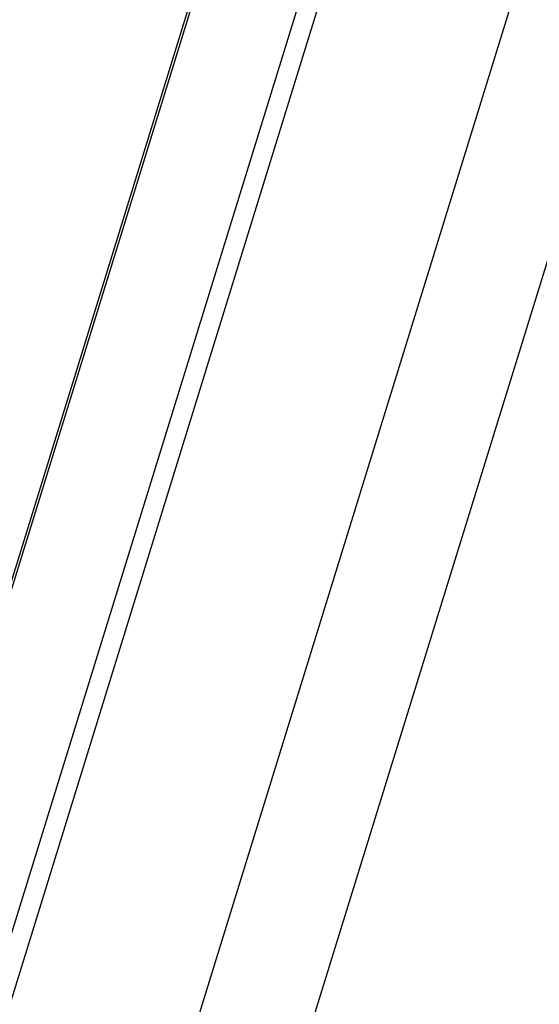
# Model space of a CAD drawing. Header units: inches. Extents: x 0 to 22, y 0 to 17.
# Tile 68 of 71: x 16.307 to 16.557, y 14.622 to 15.095. Entities that reach past the tile are written whole.
import ezdxf

# ---------------------------------------------------------------- set-up
doc = ezdxf.new("R2010")
doc.units = ezdxf.units.IN
doc.header["$LTSCALE"] = 1.21
doc.header["$MEASUREMENT"] = 0
doc.layers.get('0').update_dxf_attribs({"linetype": 'CONTINUOUS'})

msp = doc.modelspace()

# ---------------------------------------------------------------- linework, layer by layer
at = {"color": 9, "linetype": 'Continuous'}
for p, q in [((16.68229, 15.55292), (16.00141, 13.34958)), ((16.73023, 15.52825), (16.04935, 13.32491)), ((16.01675, 13.69749), (16.53841, 15.38559)), ((16.01743, 13.73173), (16.52769, 15.38293)), ((16.0314, 13.94226), (16.43602, 15.25162))]:
    msp.add_line(p, q, dxfattribs=at)
at = {"color": 7, "linetype": 'Continuous'}
msp.add_line((16.03005, 13.94187), (16.43287, 15.24538), dxfattribs=at)

doc.saveas('drawing.dxf')
